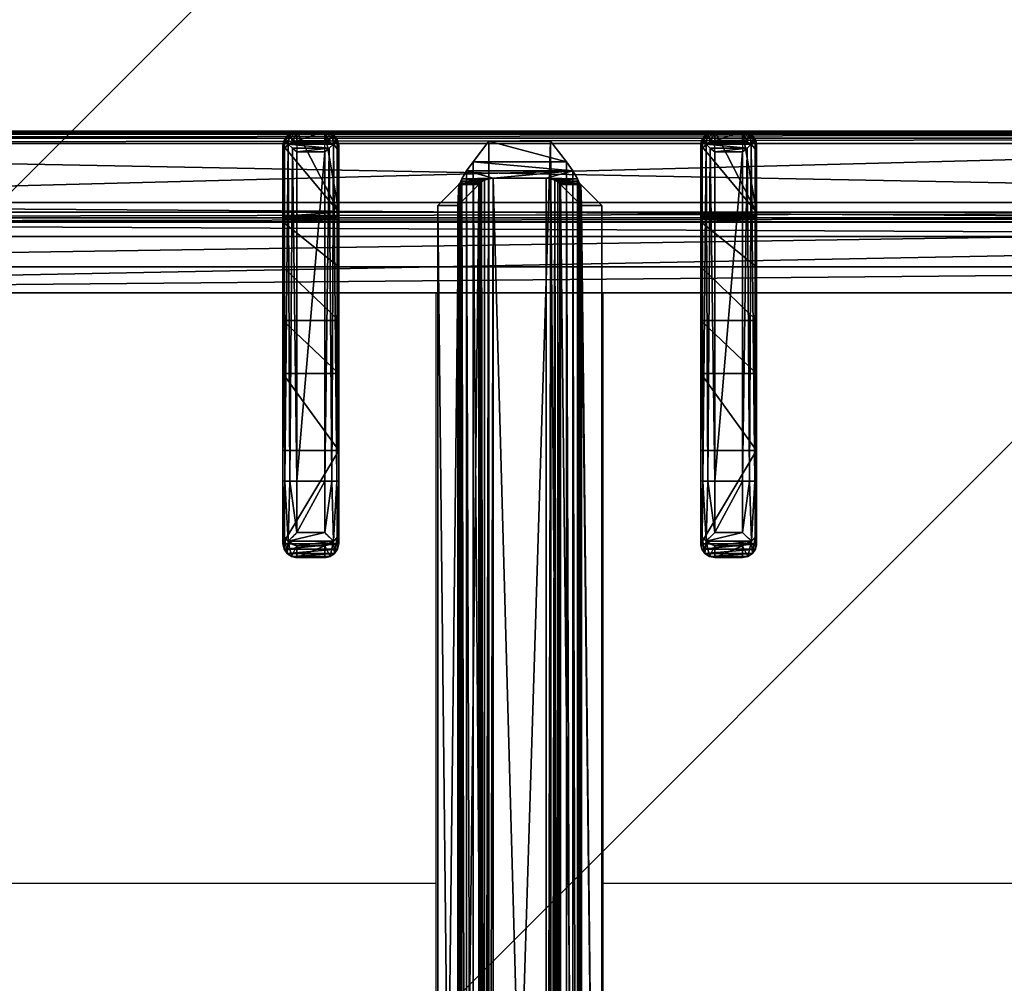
# Model space of a CAD drawing. Header units: millimetres. Extents: x 103872 to 294171, y 5570 to 32737.
# Tile 83 of 117: x 134878 to 135055, y 11481 to 11654. Entities that reach past the tile are written whole.
import ezdxf

# ---------------------------------------------------------------- set-up
doc = ezdxf.new("R2010")
doc.units = ezdxf.units.MM
doc.header["$LTSCALE"] = 2.5
doc.linetypes.add('CONTINUA', pattern=[0])
doc.layers.add('CKD Equipments', color=252, linetype='Continuous', lineweight=0)
doc.layers.add('Dimension', color=40, linetype='Continuous', lineweight=0)
for name, color, linetype in [('IQ_200_3D', 1, 'Continuous'), ('IQ_204_2D', 7, 'CONTINUA'), ('IQ_204_3D', 7, 'Continuous')]:
    doc.layers.add(name, color=color, linetype=linetype)

# ---------------------------------------------------------------- blocks, each defined once
blk = doc.blocks.new('ELECTROLUX-MC7-TOPFYERBRURNERS4')
at = {"layer": 'IQ_200_3D', "color": 8, "invisible_edges": 13}
blk.add_3dface([(400, -655, 900), (379.66, -619.74, 900), (379.66, -117.26, 900), (400, -80.5, 900)], dxfattribs=at)
at = {"layer": 'IQ_204_2D', "color": 8}
for p, q in [((380, -651.5), (380, -85.5)), ((308.09, -326), (305.96, -326)), ((308.09, -326), (317.24, -326)), ((317.24, -326), (377.53, -326)), ((303.52, -333.5), (303.52, -328.5)), ((303.52, -328.5), (305.63, -328.5)), ((305.63, -328.5), (305.63, -333.5)), ((317.19, -328.5), (307.98, -328.5)), ((307.98, -333.5), (307.98, -328.5)), ((317.19, -328.5), (317.19, -333.5)), ((378, -328.5), (317.19, -328.5)), ((378, -328.5), (378, -333.5)), ((380, -328.5), (380, -333.5)), ((380, -328.5), (380, -333.5)), ((305.63, -333.5), (303.52, -333.5)), ((307.98, -333.5), (317.19, -333.5)), ((317.19, -333.5), (378, -333.5)), ((305.96, -336), (308.09, -336)), ((317.24, -336), (308.09, -336)), ((377.53, -336), (317.24, -336)), ((205, -353.5), (351.02, -353.5)), ((205, -383.5), (351.02, -383.5)), ((305.96, -401), (308.09, -401)), ((317.24, -401), (308.09, -401)), ((377.53, -401), (317.24, -401)), ((303.52, -403.5), (303.52, -408.5)), ((305.63, -403.5), (303.52, -403.5)), ((305.63, -408.5), (305.63, -403.5)), ((307.98, -403.5), (317.19, -403.5)), ((307.98, -403.5), (307.98, -408.5)), ((317.19, -403.5), (378, -403.5)), ((317.19, -408.5), (317.19, -403.5)), ((378, -408.5), (378, -403.5)), ((380, -408.5), (380, -403.5)), ((380, -408.5), (380, -403.5)), ((303.52, -408.5), (305.63, -408.5)), ((317.19, -408.5), (307.98, -408.5)), ((378, -408.5), (317.19, -408.5)), ((308.09, -411), (305.96, -411)), ((308.09, -411), (317.24, -411)), ((317.24, -411), (377.53, -411))]:
    blk.add_line(p, q, dxfattribs=at)
blk.add_lwpolyline([(48.98, -112.48), (351.02, -112.48), (351.02, -624.52), (48.98, -624.52)], close=True, dxfattribs=at)
for points in [[(245, -353.5), (245, -222.25, 1), (155, -222.25), (155, -353.5)], [(155, -383.5), (155, -512.25, 1), (245, -512.25), (245, -383.5)]]:
    blk.add_lwpolyline(points, format="xyb", dxfattribs=at)
for centre, major_axis, ratio, start_param, end_param in [((308.09, -328.5), (1.92, 1.92), 0.8391, 1.592613, 2.268928), ((308.09, -328.5), (0, 2.5), 0.84544, 0, 0.894481), ((308.09, -328.5), (-2.5, 2.5), 0.02182, 0.872665, 1.54898), ((317.24, -328.5), (0, 2.5), 0.02182, 0, 1.570796), ((377.53, -328.5), (0, 2.5), 0.948965, -0.895145, 0), ((308.09, -333.5), (-1.92, 1.92), 0.8391, 0.872665, 1.54898), ((308.09, -333.5), (2.5, 2.5), 0.02182, 1.592613, 2.268928), ((317.24, -333.5), (0, 2.5), 0.02182, 1.570796, 3.141593), ((308.09, -333.5), (0, 2.5), 0.84544, 2.247111, 3.141593), ((377.53, -333.5), (0, 2.5), 0.948965, 3.141593, 4.036737)]:
    blk.add_ellipse(centre, major_axis=major_axis, ratio=ratio, start_param=start_param, end_param=end_param, dxfattribs=at)
at = {"layer": 'IQ_204_2D', "color": 8, "extrusion": (0, 0, -1)}
for centre, major_axis, ratio, start_param, end_param in [((308.09, -403.5), (0, 2.5), 0.84544, -0.894481, 0), ((317.24, -403.5), (0, 2.5), 0.02182, 4.712389, 6.283185), ((377.53, -403.5), (0, 2.5), 0.948965, 0, 0.895145), ((308.09, -403.5), (1.92, 1.92), 0.8391, 4.014257, 4.690572), ((308.09, -403.5), (-2.5, 2.5), 0.02182, 4.734206, 5.410521), ((308.09, -408.5), (-1.92, 1.92), 0.8391, 4.734206, 5.410521), ((308.09, -408.5), (2.5, 2.5), 0.02182, 4.014257, 4.690572), ((317.24, -408.5), (0, 2.5), 0.02182, 3.141593, 4.712389), ((308.09, -408.5), (0, 2.5), 0.84544, 3.141593, 4.036074), ((377.53, -408.5), (0, 2.5), 0.948965, 2.246448, 3.141593)]:
    blk.add_ellipse(centre, major_axis=major_axis, ratio=ratio, start_param=start_param, end_param=end_param, dxfattribs=at)
at = {"layer": 'IQ_204_2D', "color": 8}
for points, knots in [([(305.96, -326), (305.81, -326), (305.65, -326.01), (305.34, -326.08), (305.18, -326.13), (304.88, -326.25), (304.74, -326.33), (304.47, -326.52), (304.35, -326.62), (304.13, -326.84), (304.03, -326.97), (303.85, -327.24), (303.77, -327.39), (303.65, -327.7), (303.6, -327.86), (303.54, -328.18), (303.52, -328.34), (303.52, -328.5)], [3.776921, 3.776921, 3.776921, 3.776921, 4.248957, 4.248957, 4.720993, 4.720993, 5.193029, 5.193029, 5.665065, 5.665065, 6.135831, 6.135831, 6.606596, 6.606596, 7.077361, 7.077361, 7.548126, 7.548126, 7.548126, 7.548126]), ([(379.38, -326.94), (379.21, -327.14), (379.01, -327.37), (378.67, -327.75), (378.53, -327.9), (378.26, -328.21), (378.13, -328.36), (378, -328.5)], [11.858599, 11.858599, 11.858599, 11.858599, 12.773425, 12.773425, 13.35037, 13.35037, 13.927314, 13.927314, 13.927314, 13.927314]), ([(380, -328.5), (379.99, -328.36), (379.97, -328.21), (379.91, -327.9), (379.86, -327.75), (379.69, -327.37), (379.55, -327.14), (379.38, -326.94)], [0, 0, 0, 0, 0.576945, 0.576945, 1.153889, 1.153889, 2.068716, 2.068716, 2.068716, 2.068716]), ([(303.52, -333.5), (303.52, -333.66), (303.54, -333.82), (303.6, -334.14), (303.65, -334.3), (303.77, -334.61), (303.85, -334.76), (304.03, -335.03), (304.13, -335.16), (304.35, -335.38), (304.47, -335.48), (304.74, -335.67), (304.88, -335.75), (305.18, -335.87), (305.34, -335.92), (305.65, -335.98), (305.81, -336), (305.96, -336)], [15.096253, 15.096253, 15.096253, 15.096253, 15.567018, 15.567018, 16.037783, 16.037783, 16.508548, 16.508548, 16.979314, 16.979314, 17.45135, 17.45135, 17.923386, 17.923386, 18.395422, 18.395422, 18.867458, 18.867458, 18.867458, 18.867458]), ([(378, -333.5), (378.13, -333.64), (378.26, -333.79), (378.53, -334.09), (378.67, -334.25), (379.01, -334.63), (379.21, -334.86), (379.38, -335.06)], [0, 0, 0, 0, 0.576945, 0.576945, 1.153889, 1.153889, 2.068716, 2.068716, 2.068716, 2.068716]), ([(379.38, -335.06), (379.55, -334.86), (379.69, -334.63), (379.86, -334.25), (379.91, -334.09), (379.97, -333.79), (379.99, -333.64), (380, -333.5)], [11.858599, 11.858599, 11.858599, 11.858599, 12.773425, 12.773425, 13.35037, 13.35037, 13.927314, 13.927314, 13.927314, 13.927314]), ([(303.52, -403.5), (303.52, -403.34), (303.54, -403.18), (303.6, -402.86), (303.65, -402.7), (303.77, -402.39), (303.85, -402.24), (304.03, -401.97), (304.13, -401.84), (304.35, -401.62), (304.47, -401.52), (304.74, -401.33), (304.88, -401.25), (305.18, -401.13), (305.34, -401.08), (305.65, -401.02), (305.81, -401), (305.96, -401)], [15.096253, 15.096253, 15.096253, 15.096253, 15.567018, 15.567018, 16.037783, 16.037783, 16.508548, 16.508548, 16.979314, 16.979314, 17.45135, 17.45135, 17.923386, 17.923386, 18.395422, 18.395422, 18.867458, 18.867458, 18.867458, 18.867458]), ([(378, -403.5), (378.13, -403.36), (378.26, -403.21), (378.53, -402.91), (378.67, -402.75), (379.01, -402.37), (379.21, -402.14), (379.38, -401.94)], [0, 0, 0, 0, 0.576945, 0.576945, 1.153889, 1.153889, 2.068716, 2.068716, 2.068716, 2.068716]), ([(379.38, -401.94), (379.55, -402.14), (379.69, -402.37), (379.86, -402.75), (379.91, -402.91), (379.97, -403.21), (379.99, -403.36), (380, -403.5)], [11.858599, 11.858599, 11.858599, 11.858599, 12.773425, 12.773425, 13.35037, 13.35037, 13.927314, 13.927314, 13.927314, 13.927314]), ([(305.96, -411), (305.81, -411), (305.65, -410.99), (305.34, -410.92), (305.18, -410.87), (304.88, -410.75), (304.74, -410.67), (304.47, -410.48), (304.35, -410.38), (304.13, -410.16), (304.03, -410.03), (303.85, -409.76), (303.77, -409.61), (303.65, -409.3), (303.6, -409.14), (303.54, -408.82), (303.52, -408.66), (303.52, -408.5)], [3.776921, 3.776921, 3.776921, 3.776921, 4.248957, 4.248957, 4.720993, 4.720993, 5.193029, 5.193029, 5.665065, 5.665065, 6.135831, 6.135831, 6.606596, 6.606596, 7.077361, 7.077361, 7.548126, 7.548126, 7.548126, 7.548126]), ([(379.38, -410.06), (379.21, -409.86), (379.01, -409.63), (378.67, -409.25), (378.53, -409.09), (378.26, -408.79), (378.13, -408.64), (378, -408.5)], [11.858599, 11.858599, 11.858599, 11.858599, 12.773425, 12.773425, 13.35037, 13.35037, 13.927314, 13.927314, 13.927314, 13.927314]), ([(380, -408.5), (379.99, -408.64), (379.97, -408.79), (379.91, -409.09), (379.86, -409.25), (379.69, -409.63), (379.55, -409.86), (379.38, -410.06)], [0, 0, 0, 0, 0.576945, 0.576945, 1.153889, 1.153889, 2.068716, 2.068716, 2.068716, 2.068716])]:
    blk.add_open_spline(points, degree=3, knots=knots, dxfattribs=at)
at = {"layer": 'IQ_204_3D', "color": 8}
mesh = blk.add_polyface(dxfattribs=at)
corners = [(379.78, -85.71, 904.1), (380, -85.5, 900), (379.52, -84.72, 904.14), (379.73, -84.5, 900), (378, -83.5, 900), (378.78, -83.98, 904.14), (379, -83.77, 900), (377.79, -83.72, 904.1), (379.48, -85.71, 905.06), (379.29, -84.85, 905), (378.65, -85.21, 905.73), (378.76, -85.71, 905.75), (378.65, -84.21, 905), (377.79, -84.02, 905.06), (378.29, -84.85, 905.73), (377.79, -84.74, 905.75), (377.79, -85.71, 906), (22.21, -85.71, 906), (22.21, -84.74, 905.75), (22.21, -84.02, 905.06), (22.21, -83.72, 904.1), (22, -83.5, 900), (365.45, -638.95, 900), (22, -653.5, 900), (34.55, -638.95, 900), (365.45, -98.05, 900), (380, -651.5, 900), (34.55, -98.05, 900), (20, -85.5, 900), (21, -83.77, 900), (379.73, -652.5, 900), (379, -653.23, 900), (378, -653.5, 900), (20, -651.5, 900), (20.27, -652.5, 900), (21, -653.23, 900), (20.27, -84.5, 900), (21.22, -83.98, 904.14), (20.48, -84.72, 904.14), (20.22, -85.71, 904.1), (21.35, -84.21, 905), (21.71, -84.85, 905.73), (20.71, -84.85, 905), (20.52, -85.71, 905.06), (21.35, -85.21, 905.73), (21.24, -85.71, 905.75), (22.21, -651.29, 906), (21.24, -651.29, 905.75), (20.52, -651.29, 905.06), (20.22, -651.29, 904.1), (20.48, -652.28, 904.14), (21.22, -653.02, 904.14), (22.21, -653.28, 904.1), (20.71, -652.15, 905), (21.35, -651.79, 905.73), (21.35, -652.79, 905), (22.21, -652.98, 905.06), (21.71, -652.15, 905.73), (22.21, -652.26, 905.75), (35.55, -637.95, 899.73), (35.55, -99.05, 899.73), (36.28, -99.78, 899), (36.28, -637.22, 899), (38.88, -634.62, 902.5), (38.88, -102.38, 902.5), (36.31, -637.19, 905.06), (36.31, -99.81, 905.06), (32.81, -96.31, 906), (32.81, -640.69, 906), (48.98, -624.52, 885), (48.98, -112.48, 885), (44.36, -107.86, 885), (44.36, -629.14, 885), (377.79, -653.28, 904.1), (377.79, -652.98, 905.06), (377.79, -651.29, 906), (377.79, -652.26, 905.75), (363.72, -637.22, 899), (364.45, -637.95, 899.73), (364.45, -99.05, 899.73), (363.72, -99.78, 899), (367.19, -640.69, 906), (367.19, -96.31, 906), (378.78, -653.02, 904.14), (379.52, -652.28, 904.14), (379.78, -651.29, 904.1), (378.65, -652.79, 905), (378.29, -652.15, 905.73), (379.29, -652.15, 905), (379.48, -651.29, 905.06), (378.65, -651.79, 905.73), (378.76, -651.29, 905.75), (361.12, -634.62, 902.5), (351.02, -624.52, 885), (363.69, -637.19, 905.06), (355.64, -629.14, 885), (355.64, -107.86, 885), (351.02, -112.48, 885), (361.12, -102.38, 902.5), (363.69, -99.81, 905.06)]
mesh.append_faces([[corners[k] for k in face] for face in [(16, 10, 14), (17, 41, 44), (46, 54, 57), (75, 87, 90)]], dxfattribs={"color": 8})
mesh.append_faces([[corners[k] for k in face] for face in [(4, 5, 6), (8, 10, 11), (16, 11, 10), (15, 16, 14), (7, 19, 13), (13, 18, 15), (28, 38, 36), (19, 41, 18), (17, 18, 41), (45, 17, 44), (39, 48, 43), (43, 47, 45), (23, 51, 35), (48, 54, 47), (46, 47, 54), (58, 46, 57), (52, 74, 56), (76, 56, 74), (26, 84, 30), (74, 87, 76), (85, 88, 84), (88, 87, 86), (75, 76, 87), (91, 75, 90), (85, 8, 89), (11, 89, 8)]], dxfattribs={"vtx0": -1, "color": 8})
mesh.append_faces([[corners[k] for k in face] for face in [(16, 15, 17), (22, 23, 24), (25, 26, 22), (27, 21, 25), (21, 28, 29), (6, 1, 4), (4, 25, 21), (24, 28, 27), (35, 33, 23), (26, 25, 1), (23, 22, 32), (17, 45, 46), (75, 81, 46), (81, 16, 82), (46, 67, 17), (17, 82, 16), (93, 72, 69), (72, 93, 95), (70, 71, 97), (97, 95, 93)]], dxfattribs={"vtx0": -1, "vtx1": -1, "color": 8})
mesh.append_faces([[corners[k] for k in face] for face in [(21, 27, 28), (4, 1, 25), (26, 32, 22), (24, 23, 33)]], dxfattribs={"vtx0": -1, "vtx1": -1, "vtx2": -1, "color": 8})
mesh.append_faces([[corners[k] for k in face] for face in [(17, 15, 18), (24, 33, 28), (46, 45, 47), (75, 58, 76), (16, 91, 11)]], dxfattribs={"vtx0": -1, "vtx2": -1, "color": 8})
mesh.append_faces([[corners[k] for k in face] for face in [(0, 1, 2), (5, 2, 6), (8, 0, 9), (5, 12, 2), (5, 7, 12), (12, 13, 14), (12, 14, 9), (2, 9, 0), (10, 9, 14), (19, 18, 13), (4, 21, 7), (30, 31, 26), (34, 33, 35), (20, 21, 37), (38, 37, 36), (19, 20, 40), (38, 42, 37), (38, 39, 42), (42, 43, 44), (42, 44, 40), (37, 40, 20), (41, 40, 44), (48, 47, 43), (28, 33, 39), (49, 33, 50), (51, 50, 35), (48, 49, 53), (51, 55, 50), (51, 52, 55), (55, 56, 57), (55, 57, 53), (50, 53, 49), (54, 53, 57), (24, 27, 59), (61, 62, 60), (63, 64, 65), (67, 68, 66), (69, 70, 63), (61, 71, 62), (73, 74, 52), (58, 56, 76), (32, 73, 23), (62, 77, 59), (22, 24, 78), (27, 25, 60), (80, 61, 79), (73, 32, 83), (84, 83, 30), (74, 73, 86), (88, 89, 90), (88, 86, 84), (83, 84, 86), (92, 93, 63), (68, 81, 65), (92, 63, 94), (72, 95, 62), (95, 96, 77), (98, 97, 92), (81, 82, 94), (98, 92, 99), (77, 80, 78), (25, 22, 79), (0, 8, 85), (91, 89, 11), (80, 96, 61), (70, 97, 64), (64, 98, 66), (82, 67, 99), (1, 0, 26)]], dxfattribs={"vtx1": -1, "color": 8})
mesh.append_faces([[corners[k] for k in face] for face in [(31, 32, 26), (75, 46, 58), (75, 16, 81), (81, 68, 46), (68, 67, 46), (67, 82, 17), (70, 69, 71), (72, 71, 69), (71, 96, 97), (96, 95, 97), (16, 75, 91)]], dxfattribs={"vtx1": -1, "vtx2": -1, "color": 8})
mesh.append_faces([[corners[k] for k in face] for face in [(1, 3, 2), (4, 7, 5), (2, 3, 6), (8, 9, 10), (7, 13, 12), (12, 9, 2), (13, 15, 14), (7, 20, 19), (21, 20, 7), (6, 3, 1), (28, 36, 29), (21, 29, 37), (28, 39, 38), (37, 29, 36), (19, 40, 41), (39, 43, 42), (42, 40, 37), (43, 45, 44), (39, 49, 48), (33, 49, 39), (33, 34, 50), (23, 52, 51), (50, 34, 35), (48, 53, 54), (52, 56, 55), (55, 53, 50), (56, 58, 57), (27, 60, 59), (62, 59, 60), (64, 66, 65), (68, 65, 66), (70, 64, 63), (71, 72, 62), (73, 52, 23), (77, 78, 59), (24, 59, 78), (25, 79, 60), (61, 60, 79), (32, 31, 83), (26, 85, 84), (83, 31, 30), (74, 86, 87), (73, 83, 86), (85, 89, 88), (88, 90, 87), (89, 91, 90), (93, 69, 63), (81, 94, 65), (63, 65, 94), (95, 77, 62), (96, 80, 77), (97, 93, 92), (82, 99, 94), (92, 94, 99), (80, 79, 78), (22, 78, 79), (96, 71, 61), (97, 98, 64), (98, 99, 66), (67, 66, 99), (0, 85, 26)]], dxfattribs={"vtx2": -1, "color": 8})
mesh = blk.add_polyface(dxfattribs=at)
corners = [(307.98, -333.5, 934.6), (306.44, -326.93, 933.98), (306.44, -335.06, 933.98), (307.98, -328.5, 934.6), (305.63, -328.5, 932.53), (305.63, -333.5, 932.53), (303.71, -334.46, 920.55), (303.52, -333.5, 920.59), (304.24, -335.27, 920.43), (307.18, -335.75, 933.14), (305.96, -336, 920), (308.09, -336, 932.1), (305.03, -335.81, 920.24), (303.52, -328.5, 920.59), (303.71, -327.54, 920.55), (307.18, -326.25, 933.14), (304.24, -326.73, 920.43), (305.03, -326.19, 920.24), (305.96, -326, 920), (308.09, -326, 932.1), (317.24, -336, 932.5), (322.73, -336, 912.68), (375.79, -336, 932.5), (346.02, -336, 885), (363.72, -336, 899), (336.51, -336, 900.63), (355.64, -336, 885), (364.17, -336, 899.53), (364.77, -336, 899.88), (377.5, -336, 900), (365.45, -336, 900), (322.73, -326, 912.68), (346.02, -326, 885), (336.51, -326, 900.63), (317.24, -326, 932.5), (377.5, -326, 900), (365.45, -326, 900), (375.79, -326, 932.5), (364.77, -326, 899.88), (364.17, -326, 899.53), (355.64, -326, 885), (363.72, -326, 899), (378.27, -328.5, 933.1), (380, -328.5, 900), (378.1, -327.7, 933.81), (378.75, -326.33, 900), (377.64, -326.94, 934.45), (379.66, -327.25, 900), (376.82, -326.25, 933.58), (380, -333.5, 900), (378.27, -333.5, 933.1), (379.66, -334.75, 900), (378.75, -335.66, 900), (317.19, -327.25, 934.67), (317.19, -328.5, 935), (317.21, -326.33, 933.75), (376.98, -327.7, 934.87), (376.27, -328.5, 935), (317.19, -333.5, 935), (376.27, -333.5, 935), (377.64, -335.06, 934.45), (376.98, -334.3, 934.87), (378.1, -334.3, 933.81), (376.82, -335.75, 933.58), (317.21, -335.66, 933.75), (317.19, -334.75, 934.67)]
mesh.append_faces([[corners[k] for k in face] for face in [(5, 6, 2), (5, 7, 6), (6, 8, 2), (13, 4, 14), (16, 14, 1), (1, 14, 4), (42, 43, 44), (45, 46, 47), (46, 45, 48), (46, 44, 47), (44, 43, 47), (1, 55, 15), (48, 55, 46), (46, 53, 56), (57, 56, 54), (50, 62, 49), (49, 62, 51), (63, 52, 60), (52, 51, 60), (60, 51, 62), (61, 65, 60), (59, 58, 61), (60, 64, 63), (9, 64, 2)]], dxfattribs={"color": 8})
mesh.append_faces([[corners[k] for k in face] for face in [(0, 1, 2), (15, 16, 1), (16, 15, 17), (19, 17, 15), (32, 25, 33), (35, 48, 45), (35, 30, 36), (3, 53, 1), (53, 55, 1), (55, 53, 46), (58, 65, 61), (65, 64, 60), (64, 65, 2), (65, 0, 2)]], dxfattribs={"vtx0": -1, "color": 8})
mesh.append_faces([[corners[k] for k in face] for face in [(20, 21, 22), (23, 24, 25), (25, 22, 21), (30, 22, 28), (12, 17, 10), (17, 12, 16), (6, 14, 8), (8, 16, 12), (18, 34, 31), (37, 31, 34), (51, 29, 49), (49, 30, 43)]], dxfattribs={"vtx0": -1, "vtx1": -1, "color": 8})
mesh.append_faces([[corners[k] for k in face] for face in [(25, 28, 22), (37, 38, 33), (35, 43, 30)]], dxfattribs={"vtx0": -1, "vtx1": -1, "vtx2": -1, "color": 8})
mesh.append_faces([[corners[k] for k in face] for face in [(37, 33, 31), (33, 39, 41), (34, 15, 55), (34, 55, 48), (58, 54, 3), (54, 58, 59), (20, 63, 64), (20, 64, 9)]], dxfattribs={"vtx0": -1, "vtx2": -1, "color": 8})
mesh.append_faces([[corners[k] for k in face] for face in [(1, 4, 2), (2, 8, 9), (10, 11, 12), (12, 9, 8), (4, 13, 5), (18, 17, 19), (11, 10, 20), (29, 22, 30), (7, 13, 6), (10, 18, 21), (25, 21, 33), (19, 34, 18), (35, 36, 37), (40, 32, 41), (37, 48, 35), (43, 42, 49), (45, 47, 35), (19, 15, 34), (37, 34, 48), (0, 58, 3), (57, 54, 59), (42, 44, 50), (46, 60, 44), (60, 46, 61), (59, 61, 57), (62, 50, 44), (22, 29, 63), (22, 63, 20), (11, 20, 9), (26, 23, 40), (24, 26, 41), (36, 30, 38), (24, 41, 27), (39, 38, 27)]], dxfattribs={"vtx1": -1, "color": 8})
mesh.append_faces([[corners[k] for k in face] for face in [(10, 21, 20), (24, 27, 25), (27, 28, 25), (13, 14, 6), (14, 16, 8), (36, 38, 37), (38, 39, 33), (32, 33, 41), (47, 43, 35), (29, 30, 49), (3, 54, 53), (58, 0, 65)]], dxfattribs={"vtx1": -1, "vtx2": -1, "color": 8})
mesh.append_faces([[corners[k] for k in face] for face in [(0, 3, 1), (4, 5, 2), (11, 9, 12), (13, 7, 5), (23, 26, 24), (17, 18, 10), (18, 31, 21), (32, 23, 25), (21, 31, 33), (42, 50, 49), (51, 52, 29), (54, 56, 53), (46, 56, 61), (60, 62, 44), (61, 56, 57), (29, 52, 63), (23, 32, 40), (26, 40, 41), (30, 28, 38), (41, 39, 27), (38, 28, 27)]], dxfattribs={"vtx2": -1, "color": 8})
mesh = blk.add_polyface(dxfattribs=at)
corners = [(33.32, -379.61, 880), (366.68, -379.61, 880), (33.32, -383.23, 880), (366.68, -383.23, 880), (33.32, -353.77, 880), (366.68, -353.77, 880), (33.32, -357.39, 880), (366.68, -357.39, 880), (370.45, -357.54, 894.07), (29.55, -357.54, 894.07), (370.7, -357.75, 894.84), (28.97, -357.94, 895.59), (371.03, -357.94, 895.59), (29.3, -357.75, 894.84), (28.57, -358.13, 896.29), (371.43, -358.13, 896.29), (29.55, -361.16, 894.07), (370.45, -375.84, 894.07), (29.55, -375.84, 894.07), (370.5, -375.79, 894.26), (29.44, -375.74, 894.46), (370.56, -375.74, 894.46), (29.5, -375.79, 894.26), (29.37, -375.68, 894.65), (370.63, -375.68, 894.65), (29.55, -379.46, 894.07), (21.82, -362.96, 900), (25.49, -360.12, 899.11), (21.82, -374.04, 900), (25.49, -376.88, 899.11), (28.44, -363.73, 896.5), (27.13, -358.95, 897.99), (28.77, -362.18, 895.96), (29.07, -361.65, 895.39), (29.44, -361.26, 894.46), (29.5, -361.21, 894.26), (29.37, -361.32, 894.65), (28.53, -362.91, 896.36), (28.44, -373.27, 896.5), (28.53, -374.09, 896.36), (28.57, -378.87, 896.29), (28.77, -374.82, 895.96), (28.97, -379.06, 895.59), (29.3, -379.25, 894.84), (29.07, -375.35, 895.39), (27.13, -378.05, 897.99), (378.18, -362.96, 900), (374.51, -360.12, 899.11), (372.87, -358.95, 897.99), (370.45, -361.16, 894.07), (370.56, -361.26, 894.46), (370.5, -361.21, 894.26), (370.63, -361.32, 894.65), (370.93, -361.65, 895.39), (371.23, -362.18, 895.96), (371.47, -362.91, 896.36), (371.56, -363.73, 896.5), (371.56, -373.27, 896.5), (371.47, -374.09, 896.36), (370.93, -375.35, 895.39), (371.23, -374.82, 895.96), (370.45, -379.46, 894.07), (371.03, -379.06, 895.59), (370.7, -379.25, 894.84), (371.43, -378.87, 896.29), (372.87, -378.05, 897.99), (378.18, -374.04, 900), (374.51, -376.88, 899.11)]
mesh.append_faces([[corners[k] for k in face] for face in [(28, 27, 29), (39, 40, 38), (29, 31, 45), (26, 47, 27), (15, 31, 48), (48, 27, 47), (32, 55, 37), (56, 37, 55), (38, 58, 39), (60, 39, 58), (40, 65, 45), (66, 29, 67), (67, 45, 65), (48, 56, 15), (46, 67, 47), (47, 65, 48)]], dxfattribs={"vtx0": -1, "color": 8})
mesh.append_faces([[corners[k] for k in face] for face in [(8, 9, 10), (11, 12, 13), (13, 10, 9), (17, 18, 19), (20, 21, 22), (22, 19, 18), (11, 32, 14), (32, 11, 33), (9, 34, 13), (13, 33, 11), (40, 41, 42), (23, 43, 44), (43, 20, 25), (18, 25, 22), (22, 25, 20), (44, 42, 41), (6, 49, 16), (50, 35, 51), (35, 50, 34), (52, 34, 50), (51, 16, 49), (2, 61, 25), (62, 43, 63), (43, 62, 42), (64, 42, 62), (63, 25, 61), (56, 65, 57), (62, 60, 64), (60, 62, 59), (61, 21, 63), (63, 59, 62), (15, 54, 12), (52, 10, 53), (10, 50, 8), (49, 8, 51), (51, 8, 50), (53, 12, 54)]], dxfattribs={"vtx0": -1, "vtx1": -1, "color": 8})
mesh.append_faces([[corners[k] for k in face] for face in [(25, 18, 0), (38, 45, 31), (56, 48, 65), (8, 49, 7)]], dxfattribs={"vtx0": -1, "vtx2": -1, "color": 8})
mesh.append_faces([[corners[k] for k in face] for face in [(0, 1, 2), (4, 5, 6), (5, 4, 8), (14, 15, 11), (4, 6, 9), (1, 0, 17), (23, 24, 20), (2, 25, 0), (26, 27, 28), (14, 30, 31), (40, 45, 38), (27, 31, 29), (46, 47, 26), (31, 27, 48), (7, 49, 6), (36, 34, 52), (52, 53, 36), (54, 32, 53), (54, 55, 32), (30, 37, 56), (33, 36, 53), (57, 38, 56), (57, 58, 38), (59, 44, 60), (59, 24, 44), (41, 39, 60), (3, 61, 2), (40, 42, 64), (64, 65, 40), (29, 45, 67), (46, 26, 66), (67, 65, 47), (56, 55, 15), (5, 8, 7), (3, 1, 61)]], dxfattribs={"vtx1": -1, "color": 8})
mesh.append_faces([[corners[k] for k in face] for face in [(4, 9, 8), (15, 12, 11), (12, 10, 13), (6, 16, 9), (0, 18, 17), (24, 21, 20), (21, 19, 22), (16, 35, 9), (35, 34, 9), (34, 36, 13), (36, 33, 13), (32, 37, 14), (30, 38, 31), (39, 41, 40), (23, 20, 43), (43, 42, 44), (35, 16, 51), (43, 25, 63), (17, 19, 61), (19, 21, 61), (21, 24, 63), (24, 59, 63), (60, 58, 64), (55, 54, 15), (52, 50, 10), (10, 12, 53), (1, 17, 61)]], dxfattribs={"vtx1": -1, "vtx2": -1, "color": 8})
mesh.append_faces([[corners[k] for k in face] for face in [(1, 3, 2), (5, 7, 6), (37, 30, 14), (15, 14, 31), (32, 33, 53), (38, 30, 56), (24, 23, 44), (44, 41, 60), (66, 28, 29), (26, 28, 66), (46, 66, 67), (65, 64, 57), (58, 57, 64)]], dxfattribs={"vtx2": -1, "color": 8})
mesh = blk.add_polyface(dxfattribs=at)
corners = [(307.98, -408.5, 934.6), (306.44, -401.94, 933.98), (306.44, -410.07, 933.98), (307.98, -403.5, 934.6), (305.63, -403.5, 932.53), (305.63, -408.5, 932.53), (303.71, -409.46, 920.55), (303.52, -408.5, 920.59), (304.24, -410.27, 920.43), (307.18, -410.75, 933.14), (305.96, -411, 920), (308.09, -411, 932.1), (305.03, -410.81, 920.24), (303.52, -403.5, 920.59), (303.71, -402.54, 920.55), (307.18, -401.25, 933.14), (304.24, -401.73, 920.43), (305.03, -401.19, 920.24), (305.96, -401, 920), (308.09, -401, 932.1), (317.24, -411, 932.5), (322.73, -411, 912.68), (375.79, -411, 932.5), (346.02, -411, 885), (363.72, -411, 899), (336.51, -411, 900.63), (355.64, -411, 885), (364.17, -411, 899.53), (364.77, -411, 899.88), (377.5, -411, 900), (365.45, -411, 900), (322.73, -401, 912.68), (346.02, -401, 885), (336.51, -401, 900.63), (317.24, -401, 932.5), (377.5, -401, 900), (365.45, -401, 900), (375.79, -401, 932.5), (364.77, -401, 899.88), (364.17, -401, 899.53), (355.64, -401, 885), (363.72, -401, 899), (378.27, -403.5, 933.1), (380, -403.5, 900), (378.1, -402.7, 933.81), (378.75, -401.34, 900), (377.64, -401.94, 934.45), (379.66, -402.25, 900), (376.82, -401.25, 933.58), (380, -408.5, 900), (378.27, -408.5, 933.1), (379.66, -409.75, 900), (378.75, -410.67, 900), (317.19, -402.25, 934.67), (317.19, -403.5, 935), (317.21, -401.34, 933.75), (376.98, -402.7, 934.87), (376.27, -403.5, 935), (317.19, -408.5, 935), (376.27, -408.5, 935), (377.64, -410.06, 934.45), (376.98, -409.3, 934.87), (378.1, -409.3, 933.81), (376.82, -410.75, 933.58), (317.21, -410.67, 933.75), (317.19, -409.75, 934.67)]
mesh.append_faces([[corners[k] for k in face] for face in [(5, 6, 2), (5, 7, 6), (6, 8, 2), (13, 4, 14), (16, 14, 1), (1, 14, 4), (42, 43, 44), (45, 46, 47), (46, 45, 48), (46, 44, 47), (44, 43, 47), (1, 55, 15), (48, 55, 46), (46, 53, 56), (57, 56, 54), (50, 62, 49), (49, 62, 51), (63, 52, 60), (52, 51, 60), (60, 51, 62), (61, 65, 60), (59, 58, 61), (60, 64, 63), (9, 64, 2)]], dxfattribs={"color": 8})
mesh.append_faces([[corners[k] for k in face] for face in [(0, 1, 2), (15, 16, 1), (16, 15, 17), (19, 17, 15), (32, 25, 33), (35, 48, 45), (35, 30, 36), (3, 53, 1), (53, 55, 1), (55, 53, 46), (58, 65, 61), (65, 64, 60), (64, 65, 2), (65, 0, 2)]], dxfattribs={"vtx0": -1, "color": 8})
mesh.append_faces([[corners[k] for k in face] for face in [(20, 21, 22), (23, 24, 25), (25, 22, 21), (30, 22, 28), (12, 17, 10), (17, 12, 16), (6, 14, 8), (8, 16, 12), (18, 34, 31), (37, 31, 34), (51, 29, 49), (49, 30, 43)]], dxfattribs={"vtx0": -1, "vtx1": -1, "color": 8})
mesh.append_faces([[corners[k] for k in face] for face in [(25, 28, 22), (37, 38, 33), (35, 43, 30)]], dxfattribs={"vtx0": -1, "vtx1": -1, "vtx2": -1, "color": 8})
mesh.append_faces([[corners[k] for k in face] for face in [(37, 33, 31), (33, 39, 41), (34, 15, 55), (34, 55, 48), (58, 54, 3), (54, 58, 59), (20, 63, 64), (20, 64, 9)]], dxfattribs={"vtx0": -1, "vtx2": -1, "color": 8})
mesh.append_faces([[corners[k] for k in face] for face in [(1, 4, 2), (2, 8, 9), (10, 11, 12), (12, 9, 8), (4, 13, 5), (18, 17, 19), (11, 10, 20), (29, 22, 30), (7, 13, 6), (10, 18, 21), (25, 21, 33), (19, 34, 18), (35, 36, 37), (40, 32, 41), (37, 48, 35), (43, 42, 49), (45, 47, 35), (19, 15, 34), (37, 34, 48), (0, 58, 3), (57, 54, 59), (42, 44, 50), (46, 60, 44), (60, 46, 61), (59, 61, 57), (62, 50, 44), (22, 29, 63), (22, 63, 20), (11, 20, 9), (26, 23, 40), (24, 26, 41), (36, 30, 38), (24, 41, 27), (39, 38, 27)]], dxfattribs={"vtx1": -1, "color": 8})
mesh.append_faces([[corners[k] for k in face] for face in [(10, 21, 20), (24, 27, 25), (27, 28, 25), (13, 14, 6), (14, 16, 8), (36, 38, 37), (38, 39, 33), (32, 33, 41), (47, 43, 35), (29, 30, 49), (3, 54, 53), (58, 0, 65)]], dxfattribs={"vtx1": -1, "vtx2": -1, "color": 8})
mesh.append_faces([[corners[k] for k in face] for face in [(0, 3, 1), (4, 5, 2), (11, 9, 12), (13, 7, 5), (23, 26, 24), (17, 18, 10), (18, 31, 21), (32, 23, 25), (21, 31, 33), (42, 50, 49), (51, 52, 29), (54, 56, 53), (46, 56, 61), (60, 62, 44), (61, 56, 57), (29, 52, 63), (23, 32, 40), (26, 40, 41), (30, 28, 38), (41, 39, 27), (38, 28, 27)]], dxfattribs={"vtx2": -1, "color": 8})
blk = doc.blocks.new('ARCH')
at = {"layer": 'CKD Equipments', "color": 8}
blk.add_3dface([(116417.15, 11253.55, -230), (115864.15, 11253.55, -230), (115864.15, 12053.55, -230), (116417.15, 12053.55, -230)], dxfattribs=at)
at = {"layer": 'CKD Equipments', "color": 8, "rotation": 90}
blk.add_blockref('ELECTROLUX-MC7-TOPFYERBRURNERS4', (115762.15, 11253.55, -880), dxfattribs=at)

msp = doc.modelspace()

# ---------------------------------------------------------------- block references
at = {"layer": 'Dimension'}
msp.add_blockref('ARCH', (18837.33, 0), dxfattribs=at)

# ---------------------------------------------------------------- next in the draw order: hatches: boundary and pattern name
h = msp.add_hatch(dxfattribs=at)
h.set_pattern_fill('ANSI31', color=5, scale=50)
h.paths.add_polyline_path([(137058.16, 13210.58), (134558.16, 13210.58), (134558.16, 8500.58), (137058.16, 8500.58)])

doc.saveas('drawing.dxf')
